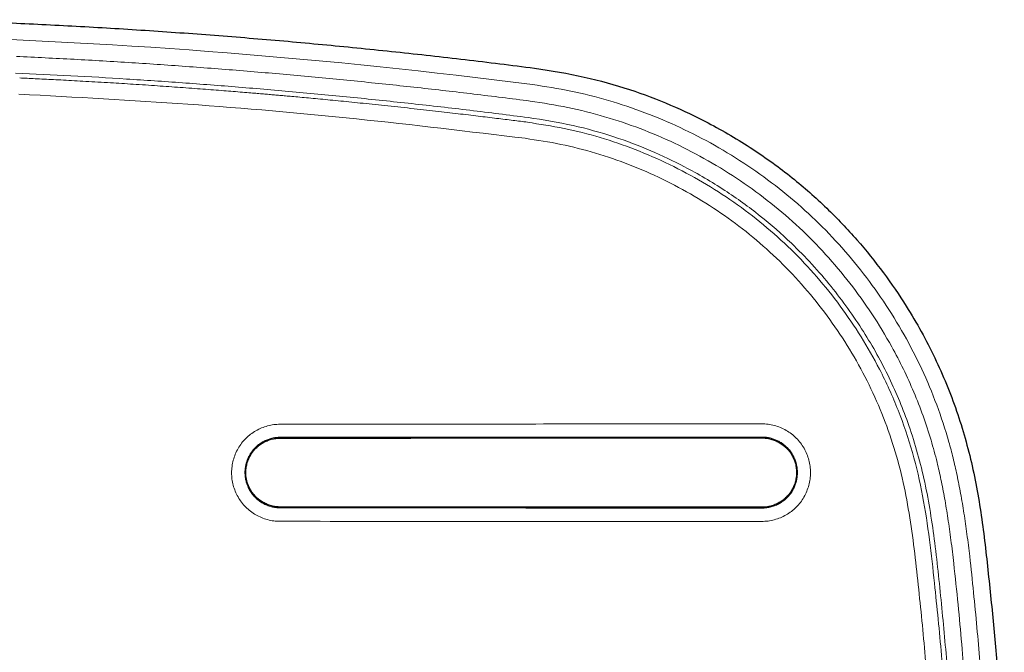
# Model space of a CAD drawing. Header units: millimetres. Extents: x 8 to 846, y 12 to 2113.
# Tile 220 of 256: x 529 to 588, y 957 to 995. Entities that reach past the tile are written whole.
import ezdxf

# ---------------------------------------------------------------- set-up
doc = ezdxf.new("R2010")
doc.units = ezdxf.units.MM

msp = doc.modelspace()

# ---------------------------------------------------------------- linework, layer by layer
at = {"color": 8, "linetype": 'Continuous', "lineweight": 0}
msp.add_arc((511.982, 620.919), 373.578, 82.64804, 88.31404, dxfattribs=at)
at = {"color": 7, "linetype": 'Continuous', "lineweight": 30}
for points, knots in [([(522.969, 995.334), (524.201, 995.295), (526.803, 995.213), (530.783, 995.032), (534.919, 994.801), (539.084, 994.522), (543.249, 994.196), (547.411, 993.824), (551.567, 993.406), (555.739, 992.942), (558.523, 992.592), (559.918, 992.417)], [0, 0, 0, 0, 0.099766, 0.210596, 0.322341, 0.434932, 0.548304, 0.660348, 0.773019, 0.886257, 1, 1, 1, 1]), ([(559.918, 992.417), (560.921, 992.258), (562.856, 991.951), (565.595, 991.18), (568.083, 990.247), (570.571, 989.057), (573.03, 987.611), (575.416, 985.884), (577.508, 984.044), (579.336, 982.12), (580.93, 980.136), (582.541, 977.79), (584.07, 975.024), (585.388, 971.791), (586.333, 968.458), (586.919, 965.026), (587.29, 961.53), (587.656, 957.995), (587.927, 954.42), (588.109, 950.816), (588.202, 947.197), (588.209, 943.577), (588.129, 939.973), (587.965, 936.402), (587.72, 932.882), (587.403, 929.432), (587.002, 926.07), (586.577, 922.79), (585.803, 919.657), (584.756, 916.684), (583.434, 913.88), (581.849, 911.242), (580.016, 908.776), (577.948, 906.499), (575.661, 904.428), (573.169, 902.591), (570.498, 900.982), (568.591, 900.144), (567.634, 899.723)], [0, 0, 0, 0, 0.026515, 0.051132, 0.074168, 0.095878, 0.123072, 0.148583, 0.172719, 0.195735, 0.217821, 0.23913, 0.27002, 0.300168, 0.330121, 0.36034, 0.390995, 0.421943, 0.453181, 0.484638, 0.516198, 0.54775, 0.579176, 0.610353, 0.641127, 0.671341, 0.700847, 0.729589, 0.757661, 0.784962, 0.811805, 0.838504, 0.865203, 0.891936, 0.918738, 0.945647, 0.972713, 1, 1, 1, 1]), ([(544.607, 965.981), (544.516, 965.985), (544.335, 965.992), (544.068, 966.049), (543.81, 966.137), (543.565, 966.257), (543.338, 966.407), (543.133, 966.586), (542.955, 966.791), (542.805, 967.018), (542.685, 967.263), (542.596, 967.521), (542.542, 967.787), (542.523, 968.059), (542.541, 968.33), (542.595, 968.596), (542.682, 968.853), (542.802, 969.098), (542.953, 969.326), (543.132, 969.532), (543.338, 969.713), (543.564, 969.864), (543.808, 969.984), (544.066, 970.072), (544.333, 970.128), (544.516, 970.135), (544.607, 970.138)], [0, 0, 0, 0, 0.041673, 0.083364, 0.125074, 0.166764, 0.208391, 0.249951, 0.291512, 0.333141, 0.374824, 0.416506, 0.458133, 0.499689, 0.541208, 0.582748, 0.624348, 0.666019, 0.707781, 0.749695, 0.791551, 0.833176, 0.874708, 0.916269, 0.957983, 1, 1, 1, 1]), ([(544.607, 970.138), (547.829, 970.139), (554.274, 970.141), (563.941, 970.146), (570.385, 970.149), (573.607, 970.151)], [0, 0, 0, 0, 0.333326, 0.666667, 1, 1, 1, 1]), ([(573.607, 970.151), (573.698, 970.147), (573.881, 970.14), (574.15, 970.083), (574.41, 969.995), (574.656, 969.874), (574.885, 969.723), (575.092, 969.543), (575.272, 969.336), (575.423, 969.108), (575.544, 968.861), (575.633, 968.602), (575.688, 968.333), (575.707, 968.06), (575.688, 967.787), (575.634, 967.519), (575.546, 967.259), (575.426, 967.013), (575.274, 966.783), (575.093, 966.575), (574.886, 966.394), (574.657, 966.242), (574.412, 966.121), (574.152, 966.033), (573.883, 965.977), (573.699, 965.97), (573.607, 965.966)], [0, 0, 0, 0, 0.041675, 0.083369, 0.125082, 0.166774, 0.208404, 0.249965, 0.291527, 0.333156, 0.374838, 0.416518, 0.458142, 0.499694, 0.541209, 0.582744, 0.624338, 0.666004, 0.707765, 0.749682, 0.791542, 0.833167, 0.874698, 0.916258, 0.957975, 1, 1, 1, 1]), ([(573.607, 965.966), (570.385, 965.968), (563.941, 965.972), (554.274, 965.977), (547.829, 965.98), (544.607, 965.981)], [0, 0, 0, 0, 0.333322, 0.666663, 1, 1, 1, 1])]:
    msp.add_open_spline(points, degree=3, knots=knots, dxfattribs=at)
at = {"color": 8, "linetype": 'Continuous', "lineweight": 0}
for points, knots in [([(528.714, 993.121), (529.873, 993.066), (532.191, 992.955), (535.665, 992.748), (539.137, 992.51), (542.606, 992.24), (546.051, 991.939), (549.473, 991.609), (552.872, 991.249), (556.268, 990.861), (558.529, 990.576), (559.66, 990.434)], [0, 0, 0, 0, 0.112048, 0.224059, 0.336045, 0.448016, 0.559982, 0.669955, 0.779942, 0.889954, 1, 1, 1, 1]), ([(559.529, 989.443), (558.36, 989.59), (556.026, 989.884), (552.528, 990.283), (549.041, 990.649), (545.566, 990.98), (542.125, 991.276), (538.72, 991.538), (535.353, 991.765), (532.005, 991.963), (529.778, 992.069), (528.669, 992.122)], [0, 0, 0, 0, 0.11406, 0.227705, 0.340891, 0.453571, 0.565701, 0.675248, 0.784176, 0.892442, 1, 1, 1, 1]), ([(559.491, 989.159), (559.352, 989.177), (559.064, 989.214), (558.616, 989.271), (558.136, 989.331), (557.625, 989.394), (557.086, 989.46), (556.52, 989.529), (555.927, 989.6), (555.303, 989.673), (554.645, 989.75), (553.951, 989.83), (553.221, 989.912), (552.46, 989.996), (551.681, 990.081), (550.906, 990.163), (550.156, 990.241), (549.438, 990.315), (548.752, 990.384), (548.098, 990.448), (547.475, 990.509), (546.885, 990.565), (546.327, 990.617), (545.801, 990.666), (545.339, 990.708), (544.937, 990.744), (544.592, 990.774), (544.259, 990.804), (543.927, 990.832), (543.583, 990.862), (543.219, 990.893), (542.798, 990.928), (542.316, 990.968), (541.769, 991.013), (541.191, 991.059), (540.582, 991.106), (539.941, 991.155), (539.269, 991.206), (538.587, 991.255), (537.896, 991.305), (537.198, 991.353), (536.482, 991.401), (535.767, 991.448), (535.071, 991.492), (534.36, 991.536), (533.638, 991.579), (532.909, 991.62), (532.219, 991.659), (531.568, 991.694), (530.959, 991.726), (530.392, 991.754), (529.866, 991.78), (529.378, 991.803), (529.066, 991.818), (528.915, 991.825)], [0, 0, 0, 0, 0.013692, 0.028409, 0.044153, 0.060923, 0.078719, 0.097194, 0.116659, 0.137111, 0.158553, 0.18145, 0.205375, 0.230329, 0.256285, 0.281904, 0.306471, 0.329986, 0.352448, 0.373859, 0.394219, 0.413527, 0.431785, 0.448993, 0.46515, 0.477108, 0.488418, 0.49908, 0.50971, 0.520979, 0.532876, 0.545402, 0.562253, 0.580123, 0.599012, 0.618919, 0.639845, 0.661788, 0.68475, 0.706693, 0.729491, 0.753155, 0.776769, 0.799499, 0.821346, 0.846396, 0.870175, 0.892681, 0.913916, 0.93388, 0.95225, 0.969393, 0.98531, 1, 1, 1, 1]), ([(567.258, 900.65), (567.984, 900.963), (569.428, 901.584), (571.487, 902.722), (573.444, 904.002), (575.294, 905.438), (577.037, 907.027), (578.658, 908.752), (580.142, 910.587), (581.467, 912.516), (582.568, 914.425), (583.473, 916.297), (584.026, 917.667), (584.362, 918.607), (584.528, 919.098), (584.686, 919.592), (584.837, 920.092), (584.979, 920.595), (585.162, 921.277), (585.373, 922.213), (585.605, 923.472), (585.836, 924.946), (586.059, 926.594), (586.254, 928.236), (586.495, 930.464), (586.747, 933.253), (586.942, 936.148), (587.059, 938.48), (587.126, 940.24), (587.173, 942), (587.2, 943.76), (587.205, 945.518), (587.19, 947.276), (587.155, 949.055), (587.094, 950.875), (587.003, 952.755), (586.884, 954.695), (586.737, 956.692), (586.561, 958.748), (586.355, 960.862), (586.157, 962.737), (585.966, 964.327), (585.784, 965.588), (585.586, 966.774), (585.368, 967.884), (585.134, 968.919), (584.757, 970.34), (584.165, 972.14), (583.264, 974.3), (582.188, 976.385), (580.955, 978.381), (579.578, 980.276), (578.071, 982.042), (576.433, 983.679), (574.664, 985.187), (572.773, 986.56), (570.782, 987.789), (568.711, 988.86), (566.575, 989.763), (564.373, 990.494), (562.108, 991.068), (560.563, 991.306), (559.786, 991.426)], [0, 0, 0, 0, 0.0211158, 0.0419955, 0.0627684, 0.083566, 0.1045191, 0.1257557, 0.1467734, 0.167557, 0.1882335, 0.2056147, 0.2230875, 0.2276891, 0.2323034, 0.2369318, 0.2415756, 0.2462361, 0.2509145, 0.2604546, 0.2718596, 0.2851424, 0.3003111, 0.316324, 0.3293293, 0.3602018, 0.3911774, 0.4068913, 0.42259, 0.4382757, 0.4539505, 0.4696165, 0.4852759, 0.5009308, 0.5171744, 0.5339486, 0.5512565, 0.5691011, 0.5874849, 0.6064105, 0.6258798, 0.6378697, 0.6492157, 0.6599234, 0.6699998, 0.6794532, 0.6882935, 0.7092696, 0.7300577, 0.750789, 0.7719058, 0.7927149, 0.8133399, 0.833908, 0.8545474, 0.8753849, 0.8963276, 0.9170369, 0.9376349, 0.9582459, 0.9789938, 1, 1, 1, 1]), ([(528.871, 990.851), (532.265, 990.668), (539.052, 990.302), (549.22, 989.411), (555.977, 988.597), (559.36, 988.189)], [0, 0, 0, 0, 0.333007, 0.666126, 1, 1, 1, 1]), ([(559.66, 990.434), (560.419, 990.317), (561.927, 990.084), (564.138, 989.52), (566.286, 988.802), (568.369, 987.915), (570.388, 986.862), (572.327, 985.654), (574.167, 984.305), (575.884, 982.825), (577.471, 981.218), (578.93, 979.484), (580.258, 977.624), (581.314, 975.879), (582.14, 974.294), (582.769, 972.904), (583.326, 971.475), (583.791, 970.061), (584.143, 968.78), (584.404, 967.614), (584.62, 966.492), (584.819, 965.275), (585.003, 963.964), (585.206, 962.233), (585.423, 960.143), (585.645, 957.75), (585.83, 955.438), (585.977, 953.207), (586.086, 951.057), (586.192, 947.958), (586.226, 943.878), (586.097, 938.785), (585.868, 934.939), (585.658, 932.343), (585.537, 931.002), (585.401, 929.643), (585.239, 928.159), (585.084, 926.863), (584.944, 925.796), (584.844, 925.076), (584.744, 924.404), (584.644, 923.781), (584.546, 923.207), (584.447, 922.681), (584.349, 922.204), (584.108, 921.156), (583.651, 919.547), (582.869, 917.409), (581.927, 915.355), (580.827, 913.385), (579.569, 911.5), (578.158, 909.705), (576.614, 908.017), (574.952, 906.461), (573.185, 905.05), (571.313, 903.789), (569.341, 902.663), (567.955, 902.044), (567.258, 901.732)], [0, 0, 0, 0, 0.021082, 0.0419017, 0.0625833, 0.0832537, 0.1040398, 0.1250666, 0.1459605, 0.1666529, 0.1872736, 0.2079536, 0.2288229, 0.250008, 0.2639348, 0.2778896, 0.2919134, 0.3060465, 0.3187627, 0.3284003, 0.3388584, 0.3501459, 0.3622702, 0.375237, 0.3980086, 0.420011, 0.4412473, 0.4617216, 0.481438, 0.5004013, 0.5469022, 0.5935005, 0.6403391, 0.6527166, 0.6650463, 0.6773293, 0.6902395, 0.7060643, 0.7131638, 0.7198214, 0.7260377, 0.7318131, 0.7371486, 0.7420451, 0.7465039, 0.7505267, 0.7716014, 0.7923901, 0.813018, 0.8336134, 0.8543051, 0.8752201, 0.896289, 0.9170784, 0.9377147, 0.9583274, 0.9790466, 1, 1, 1, 1]), ([(462.77, 901.221), (464.155, 901.012), (466.9, 900.596), (471.033, 900.17), (475.139, 899.719), (479.251, 899.335), (483.364, 898.994), (487.479, 898.701), (492.738, 898.385), (499.146, 898.099), (506.704, 897.916), (514.957, 897.884), (523.907, 898.056), (533.546, 898.49), (542.085, 899.097), (549.515, 899.793), (554.564, 900.343), (558.342, 900.787), (560.872, 901.14), (563.406, 901.715), (565.789, 902.488), (567.981, 903.432), (569.978, 904.491), (571.881, 905.711), (573.683, 907.083), (575.369, 908.598), (576.927, 910.24), (578.346, 912.005), (579.619, 913.882), (580.737, 915.855), (581.684, 917.908), (582.46, 920.03), (583.168, 922.566), (583.635, 925.508), (584.025, 928.793), (584.351, 932.052), (584.603, 935.309), (584.784, 938.568), (584.894, 941.828), (584.931, 945.089), (584.891, 948.714), (584.744, 952.704), (584.448, 957.056), (584.064, 960.824), (583.714, 964.027), (583.319, 966.66), (582.717, 969.279), (581.846, 971.837), (580.795, 974.168), (579.606, 976.253), (578.345, 978.109), (576.936, 979.862), (575.393, 981.505), (573.72, 983.01), (571.934, 984.367), (570.043, 985.577), (568.06, 986.638), (566.001, 987.541), (563.877, 988.263), (561.705, 988.818), (560.23, 989.044), (559.491, 989.157)], [0, 0, 0, 0, 0.019959, 0.039593, 0.05923, 0.078861, 0.098478, 0.118084, 0.137685, 0.17361, 0.209537, 0.245481, 0.291291, 0.337166, 0.383061, 0.413336, 0.44357, 0.455479, 0.46759, 0.47997, 0.492487, 0.503254, 0.513963, 0.524682, 0.535453, 0.546224, 0.556968, 0.567697, 0.578486, 0.58927, 0.599992, 0.610693, 0.621454, 0.637486, 0.653093, 0.668646, 0.684172, 0.699681, 0.71518, 0.730677, 0.74618, 0.766872, 0.78761, 0.808361, 0.820875, 0.833557, 0.846302, 0.859143, 0.872026, 0.882701, 0.893328, 0.903991, 0.914742, 0.925422, 0.936052, 0.946696, 0.957393, 0.968088, 0.978724, 0.989349, 1, 1, 1, 1]), ([(566.87, 902.654), (568.003, 903.184), (570.258, 904.239), (573.324, 906.369), (576.086, 908.837), (578.492, 911.642), (580.515, 914.732), (582.044, 917.932), (583.138, 921.186), (583.814, 924.555), (584.236, 928.157), (584.638, 931.955), (584.929, 935.858), (585.125, 939.833), (585.215, 943.85), (585.195, 947.884), (585.062, 951.911), (584.821, 955.918), (584.454, 959.887), (584.058, 963.747), (583.497, 967.44), (582.568, 970.772), (581.317, 973.811), (579.748, 976.622), (577.789, 979.355), (575.673, 981.665), (573.497, 983.571), (571.345, 985.125), (569.125, 986.423), (566.886, 987.493), (564.649, 988.332), (562.182, 989.023), (560.436, 989.299), (559.529, 989.443)], [0, 0, 0, 0, 0.035148, 0.069989, 0.104645, 0.1392, 0.173697, 0.208324, 0.238744, 0.270114, 0.304856, 0.340811, 0.37762, 0.415037, 0.452824, 0.490733, 0.528573, 0.566247, 0.603712, 0.640786, 0.675476, 0.708734, 0.737892, 0.767797, 0.799173, 0.832349, 0.855733, 0.880513, 0.906959, 0.928018, 0.950292, 0.974143, 1, 1, 1, 1]), ([(559.363, 988.189), (560.078, 988.079), (561.504, 987.862), (563.601, 987.324), (565.648, 986.627), (567.635, 985.755), (569.549, 984.73), (571.372, 983.561), (573.094, 982.252), (574.707, 980.801), (576.195, 979.216), (577.554, 977.523), (578.771, 975.731), (579.845, 973.846), (580.757, 971.872), (581.505, 969.832), (582.082, 967.739), (582.491, 965.608), (582.788, 963.456), (583.101, 960.575), (583.469, 956.975), (583.763, 952.651), (583.93, 948.155), (583.955, 943.489), (583.82, 938.652), (583.578, 934.67), (583.312, 931.543), (583.085, 929.266), (582.817, 926.989), (582.528, 924.707), (582.12, 922.477), (581.524, 920.333), (580.775, 918.285), (579.86, 916.304), (578.783, 914.401), (577.555, 912.59), (576.186, 910.887), (574.683, 909.302), (573.056, 907.841), (571.318, 906.517), (569.482, 905.339), (567.557, 904.316), (565.503, 903.43), (563.327, 902.715), (561.056, 902.174), (558.762, 901.828), (556.469, 901.544), (554.173, 901.292), (551.877, 901.036), (548.239, 900.655), (543.256, 900.186), (536.517, 899.672), (529.367, 899.263), (521.811, 898.986), (513.575, 898.849), (504.66, 898.909), (495.068, 899.222), (487.606, 899.656), (482.268, 900.061), (479.044, 900.334), (475.822, 900.636), (472.602, 900.968), (469.384, 901.342), (466.155, 901.674), (464.016, 902.014), (462.945, 902.184)], [0, 0, 0, 0, 0.010475, 0.02087, 0.031275, 0.041753, 0.052239, 0.062666, 0.07307, 0.083516, 0.094039, 0.104494, 0.114914, 0.125361, 0.135855, 0.146348, 0.156791, 0.167243, 0.177729, 0.188228, 0.20919, 0.230094, 0.250956, 0.274293, 0.297627, 0.320989, 0.332015, 0.343059, 0.354113, 0.365192, 0.376353, 0.386887, 0.397377, 0.407875, 0.418434, 0.429, 0.439507, 0.450028, 0.460577, 0.471126, 0.481624, 0.492111, 0.502646, 0.513968, 0.525227, 0.53639, 0.547526, 0.558668, 0.56982, 0.580969, 0.611615, 0.64227, 0.678784, 0.715276, 0.751697, 0.798003, 0.844309, 0.890592, 0.906188, 0.921796, 0.937418, 0.953034, 0.968654, 0.984309, 1, 1, 1, 1]), ([(544.6, 970.972), (544.473, 970.967), (544.217, 970.956), (543.841, 970.876), (543.478, 970.753), (543.134, 970.583), (542.814, 970.372), (542.525, 970.12), (542.274, 969.831), (542.062, 969.512), (541.893, 969.167), (541.769, 968.805), (541.692, 968.429), (541.665, 968.048), (541.691, 967.666), (541.766, 967.292), (541.889, 966.929), (542.057, 966.585), (542.269, 966.264), (542.522, 965.974), (542.811, 965.72), (543.13, 965.507), (543.473, 965.338), (543.836, 965.215), (544.213, 965.137), (544.469, 965.127), (544.598, 965.122)], [0, 0, 0, 0, 0.041686, 0.083396, 0.125127, 0.166841, 0.208493, 0.250077, 0.291659, 0.333305, 0.374999, 0.416686, 0.45831, 0.499856, 0.541359, 0.582881, 0.624458, 0.666103, 0.707839, 0.749728, 0.791564, 0.833174, 0.874698, 0.916258, 0.957975, 1, 1, 1, 1]), ([(573.595, 970.994), (571.179, 970.993), (566.346, 970.989), (559.097, 970.983), (551.848, 970.977), (547.016, 970.974), (544.6, 970.972)], [0, 0, 0, 0, 0.250045, 0.500064, 0.750051, 1, 1, 1, 1]), ([(573.594, 965.114), (573.723, 965.119), (573.979, 965.13), (574.358, 965.209), (574.723, 965.333), (575.069, 965.504), (575.391, 965.716), (575.681, 965.969), (575.934, 966.259), (576.147, 966.58), (576.317, 966.927), (576.442, 967.291), (576.52, 967.669), (576.546, 968.053), (576.521, 968.436), (576.445, 968.813), (576.321, 969.178), (576.152, 969.524), (575.938, 969.847), (575.684, 970.139), (575.393, 970.393), (575.072, 970.607), (574.727, 970.777), (574.362, 970.901), (573.983, 970.98), (573.725, 970.989), (573.595, 970.994)], [0, 0, 0, 0, 0.041688, 0.083395, 0.125121, 0.166826, 0.208467, 0.250036, 0.291604, 0.333238, 0.374923, 0.416603, 0.458225, 0.499771, 0.541277, 0.582802, 0.624383, 0.666036, 0.707783, 0.749689, 0.79154, 0.833158, 0.874687, 0.916248, 0.957969, 1, 1, 1, 1]), ([(544.607, 965.932), (544.516, 965.935), (544.335, 965.942), (544.067, 965.996), (543.806, 966.082), (543.558, 966.202), (543.326, 966.354), (543.115, 966.535), (542.928, 966.744), (542.77, 966.976), (542.653, 967.207), (542.572, 967.429), (542.53, 967.594), (542.507, 967.72), (542.495, 967.804), (542.486, 967.89), (542.481, 967.975), (542.479, 968.063), (542.481, 968.154), (542.487, 968.245), (542.497, 968.336), (542.511, 968.424), (542.528, 968.51), (542.548, 968.595), (542.571, 968.677), (542.611, 968.8), (542.675, 968.958), (542.772, 969.143), (542.899, 969.335), (543.057, 969.526), (543.249, 969.704), (543.443, 969.845), (543.651, 969.965), (543.866, 970.059), (544.079, 970.124), (544.261, 970.161), (544.409, 970.18), (544.52, 970.187), (544.582, 970.187), (544.607, 970.188)], [0, 0, 0, 0, 0.040597, 0.081385, 0.122365, 0.163539, 0.204907, 0.246471, 0.288232, 0.330191, 0.372348, 0.404108, 0.435981, 0.448766, 0.46157, 0.474392, 0.487232, 0.500071, 0.514029, 0.527793, 0.541361, 0.554735, 0.567914, 0.580899, 0.593689, 0.606283, 0.638905, 0.670142, 0.699995, 0.742158, 0.781207, 0.817139, 0.849952, 0.888838, 0.922178, 0.949967, 0.972202, 0.98888, 1, 1, 1, 1]), ([(544.607, 970.139), (544.59, 970.139), (544.55, 970.138), (544.479, 970.135), (544.389, 970.128), (544.262, 970.111), (544.095, 970.078), (543.887, 970.014), (543.677, 969.923), (543.473, 969.807), (543.283, 969.668), (543.095, 969.494), (542.94, 969.308), (542.816, 969.12), (542.72, 968.939), (542.64, 968.741), (542.578, 968.527), (542.538, 968.298), (542.528, 968.12), (542.529, 968), (542.532, 967.94), (542.536, 967.88), (542.542, 967.821), (542.55, 967.761), (542.56, 967.702), (542.58, 967.595), (542.619, 967.442), (542.698, 967.226), (542.812, 967), (542.967, 966.773), (543.149, 966.57), (543.356, 966.393), (543.582, 966.245), (543.825, 966.127), (544.079, 966.044), (544.341, 965.991), (544.518, 965.984), (544.607, 965.981)], [0, 0, 0, 0, 0.007663, 0.018474, 0.032434, 0.049542, 0.077243, 0.110534, 0.149411, 0.182242, 0.218214, 0.257324, 0.299571, 0.329491, 0.360805, 0.393513, 0.427615, 0.46311, 0.499997, 0.509322, 0.518495, 0.527659, 0.536814, 0.545959, 0.555095, 0.564222, 0.59608, 0.627825, 0.669963, 0.711903, 0.753644, 0.795188, 0.836537, 0.877692, 0.918653, 0.959422, 1, 1, 1, 1]), ([(544.607, 970.188), (547.314, 970.188), (552.727, 970.19), (562.394, 970.195), (569.354, 970.198), (573.607, 970.2)], [0, 0, 0, 0, 0.279999, 0.559999, 1, 1, 1, 1]), ([(573.607, 970.151), (570.9, 970.15), (565.487, 970.147), (557.947, 970.144), (550.987, 970.141), (546.733, 970.139), (544.607, 970.139)], [0, 0, 0, 0, 0.28, 0.560001, 0.780001, 1, 1, 1, 1]), ([(573.607, 970.2), (573.682, 970.198), (573.833, 970.194), (574.055, 970.157), (574.27, 970.1), (574.476, 970.021), (574.671, 969.922), (574.853, 969.806), (575.021, 969.673), (575.19, 969.51), (575.352, 969.312), (575.498, 969.079), (575.611, 968.833), (575.692, 968.577), (575.739, 968.318), (575.752, 968.116), (575.749, 967.971), (575.743, 967.882), (575.733, 967.788), (575.719, 967.69), (575.698, 967.588), (575.662, 967.444), (575.599, 967.256), (575.492, 967.028), (575.361, 966.82), (575.212, 966.634), (575.053, 966.472), (574.869, 966.322), (574.66, 966.187), (574.426, 966.073), (574.17, 965.986), (573.895, 965.928), (573.704, 965.921), (573.607, 965.917)], [0, 0, 0, 0, 0.033689, 0.067056, 0.100098, 0.132818, 0.165214, 0.197286, 0.229034, 0.260458, 0.30184, 0.342646, 0.382875, 0.422528, 0.461604, 0.500103, 0.512699, 0.526012, 0.540043, 0.55479, 0.570254, 0.586435, 0.620935, 0.658298, 0.698522, 0.730577, 0.764243, 0.799517, 0.8364, 0.87489, 0.914987, 0.956691, 1, 1, 1, 1]), ([(573.607, 965.966), (573.702, 965.97), (573.889, 965.977), (574.16, 966.034), (574.41, 966.12), (574.639, 966.232), (574.843, 966.364), (575.023, 966.511), (575.179, 966.67), (575.324, 966.852), (575.451, 967.056), (575.555, 967.279), (575.627, 967.494), (575.673, 967.697), (575.696, 967.884), (575.702, 968.039), (575.699, 968.168), (575.691, 968.276), (575.676, 968.385), (575.656, 968.493), (575.63, 968.601), (575.599, 968.708), (575.544, 968.862), (575.454, 969.058), (575.311, 969.286), (575.152, 969.478), (574.987, 969.638), (574.823, 969.767), (574.645, 969.881), (574.455, 969.977), (574.254, 970.053), (574.044, 970.109), (573.827, 970.145), (573.68, 970.149), (573.607, 970.151)], [0, 0, 0, 0, 0.043477, 0.085328, 0.125552, 0.164148, 0.201116, 0.236455, 0.270164, 0.302242, 0.342465, 0.379789, 0.414212, 0.445735, 0.474355, 0.500072, 0.516532, 0.533096, 0.549764, 0.566536, 0.583411, 0.60039, 0.617473, 0.657715, 0.69852, 0.739888, 0.771294, 0.803017, 0.835057, 0.867413, 0.900085, 0.933074, 0.966379, 1, 1, 1, 1]), ([(544.607, 965.981), (547.314, 965.98), (552.727, 965.977), (562.394, 965.972), (569.353, 965.968), (573.607, 965.966)], [0, 0, 0, 0, 0.279999, 0.559999, 1, 1, 1, 1]), ([(573.607, 965.917), (570.9, 965.918), (565.487, 965.921), (557.947, 965.926), (550.987, 965.929), (546.733, 965.931), (544.607, 965.932)], [0, 0, 0, 0, 0.28, 0.560001, 0.78, 1, 1, 1, 1]), ([(544.598, 965.122), (547.819, 965.122), (554.263, 965.121), (563.928, 965.118), (570.372, 965.116), (573.594, 965.114)], [0, 0, 0, 0, 0.3332814, 0.6666213, 1, 1, 1, 1])]:
    msp.add_open_spline(points, degree=3, knots=knots, dxfattribs=at)

doc.saveas('drawing.dxf')
